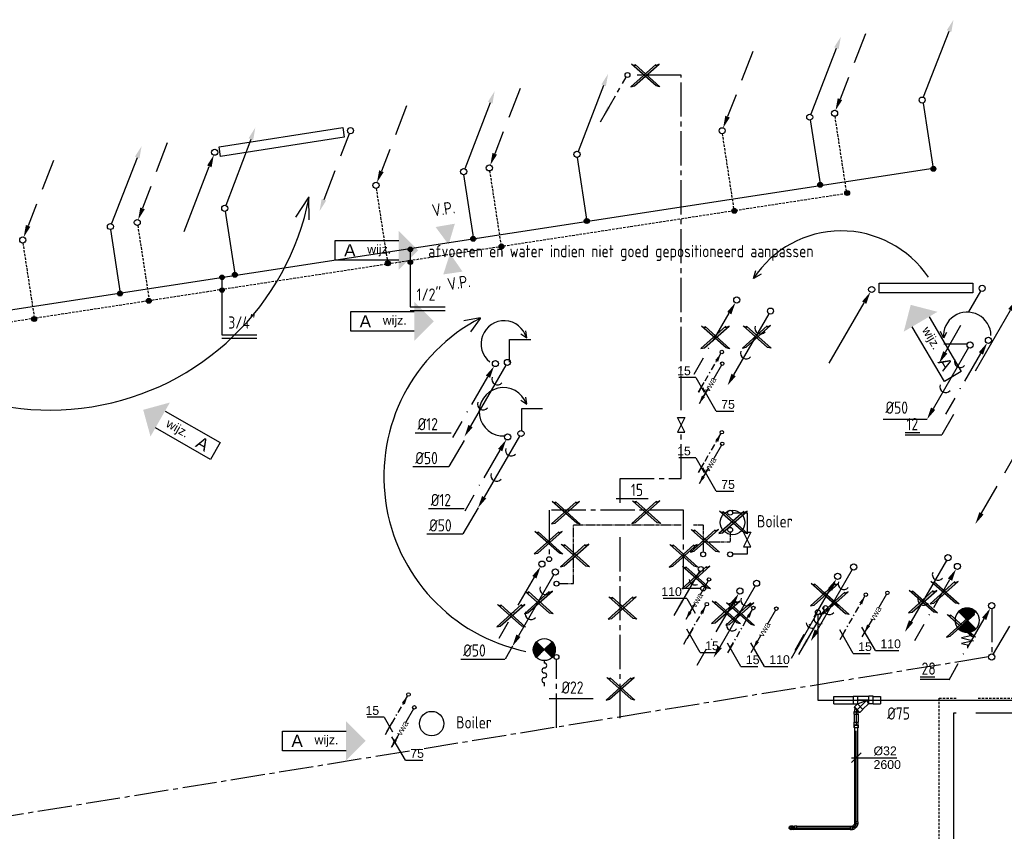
# Model space of a CAD drawing. Extents: x -132501 to 411300, y -42818 to 427495.
# Tile 9 of 256: x -101118 to -91049, y 18645 to 26944. Entities that reach past the tile are written whole.
import ezdxf
from ezdxf.enums import TextEntityAlignment as Align

# ---------------------------------------------------------------- set-up
doc = ezdxf.new("R2010")
doc.units = 0
doc.header["$LTSCALE"] = 50
for name, pattern in [('CENTER2', [28.575, 19.05, -3.175, 3.175, -3.175]), ('DASHDOT', [300, 250, -25, 0, -25]), ('DASHED', [0.75, 0.5, -0.25]), ('HIDDEN', [9.525, 6.35, -3.175]), ('KWATER', [10, 7, -1, 1, -1]), ('WWATER', [1.2, 0.7, -0.1, 0.1, -0.1, 0.1, -0.1])]:
    doc.linetypes.add(name, pattern=pattern)
doc.layers.get('0').update_dxf_attribs({"linetype": 'CONTINUOUS'})
for name, color, linetype in [('52---0--RIOOLINST', 2, 'CONTINUOUS'), ('52AF', 6, 'CONTINUOUS'), ('53---0--WATERINST', 2, 'CONTINUOUS'), ('53WA', 3, 'DASHDOT'), ('56WD', 1, 'CONTINUOUS'), ('74---0--INRSANITAIR', 2, 'CONTINUOUS'), ('kruis', 3, 'CONTINUOUS'), ('WL------_WOLK', 1, 'CONTINUOUS'), ('WL5232--', 4, 'CONTINUOUS'), ('WL524---', 90, 'CONTINUOUS'), ('WL524---_D', 153, 'CONTINUOUS'), ('WL524---_HARTLIJN', 8, 'CONTINUOUS'), ('WL531---', 160, 'CONTINUOUS'), ('WL570---_TOEVOER', 3, 'CONTINUOUS'), ('WM5232--', 1, 'CONTINUOUS'), ('WM524---', 1, 'CONTINUOUS'), ('WM531---', 1, 'CONTINUOUS')]:
    doc.layers.add(name, color=color, linetype=linetype)
doc.styles.add('BURO-018', font='ARIAL.TTF', dxfattribs={"height": 63})
doc.styles.add('ISO18', font='iso', dxfattribs={"width": 0.9, "height": 100})
doc.styles.add('ISO25', font='ISO', dxfattribs={"width": 0.9, "height": 125})
doc.styles.get("Standard").update_dxf_attribs({"font": 'ARIAL.TTF'})

# ---------------------------------------------------------------- blocks, each defined once
blk = doc.blocks.new('CIRC1MM')
at = {"color": 2, "linetype": 'Continuous'}
for p, q in [((-0.5, 0), (0.5, 0)), ((-0.49, 0.1), (0.49, 0.1)), ((-0.46, 0.2), (0.46, 0.2)), ((-0.4, 0.3), (0.4, 0.3)), ((-0.3, 0.4), (0.3, 0.4)), ((-0.49, -0.1), (0.49, -0.1)), ((-0.46, -0.2), (0.46, -0.2)), ((-0.4, -0.3), (0.4, -0.3)), ((-0.3, -0.4), (0.3, -0.4))]:
    blk.add_line(p, q, dxfattribs=at)
blk.add_circle((0, 0), 0.5, dxfattribs=at)
blk = doc.blocks.new('CVR3')
at = {"color": 2, "linetype": 'HIDDEN'}
blk.add_line((434, 754), (77, 135), dxfattribs=at)
at = {"color": 2, "linetype": 'Continuous'}
blk.add_circle((0, 0), 31.2, dxfattribs=at)
blk.add_solid([(98, 122), (55, 147), (14, 27)], dxfattribs=at)
blk = doc.blocks.new('CV2')
at = {"color": 2, "linetype": 'Continuous'}
blk.add_line((376, 653), (15, 28), dxfattribs=at)
blk.add_circle((0, 0), 31.2, dxfattribs=at)
blk.add_solid([(356, 668), (399, 643), (440, 764)], dxfattribs=at)
blk = doc.blocks.new('CV3')
at = {"color": 2, "linetype": 'Continuous'}
blk.add_line((-434, -754), (-77, -135), dxfattribs=at)
blk.add_circle((0, 0), 31.2, dxfattribs=at)
blk.add_solid([(-98, -122), (-55, -147), (-14, -27)], dxfattribs=at)
blk = doc.blocks.new('CVR2')
at = {"color": 2, "linetype": 'HIDDEN'}
blk.add_line((-376, -653), (-15, -28), dxfattribs=at)
at = {"color": 2, "linetype": 'Continuous'}
blk.add_circle((0, 0), 31.2, dxfattribs=at)
blk.add_solid([(-356, -668), (-399, -643), (-440, -764)], dxfattribs=at)
blk = doc.blocks.new('RAD1280')
at = {"color": 3, "linetype": 'Continuous'}
for p, q in [((-578, 101), (702, 101)), ((-578, 1), (-578, 101)), ((702, 101), (702, 1)), ((702, 1), (-578, 1))]:
    blk.add_line(p, q, dxfattribs=at)
at = {"linetype": 'Continuous'}
for name, p in [('CV3', (-630, 54)), ('CVR2', (776, 57))]:
    blk.add_blockref(name, p, dxfattribs=at)
blk = doc.blocks.new('wd_wijzigingspijl')
at = {"color": 3}
for p, q in [((4, 2), (17, 2)), ((17, 2), (17, -2)), ((17, -2), (4, -2))]:
    blk.add_line(p, q, dxfattribs=at)
blk.add_solid([(4, 4), (0, 0), (4, -4)], dxfattribs=at)
at = {"color": 1}
blk.add_attdef('T2', text='', height=1.8, dxfattribs=at).set_placement((8, 0), align=Align.MIDDLE)
at = {"color": 3}
blk.add_attdef('T1', text='', height=2.5, dxfattribs=at).set_placement((14, 0), align=Align.MIDDLE)
blk = doc.blocks.new('fywsu')
at = {"layer": '56WD', "linetype": 'Continuous'}
for p, q in [((231823, 26091), (231925, 25423)), ((230669, 25919), (230772, 25246)), ((228284, 25535), (228385, 24879)), ((227124, 25360), (227225, 24701)), ((224686, 24985), (224787, 24326)), ((223511, 24798), (223611, 24146)), ((232136, 19858), (232161, 19858)), ((232136, 15458), (232136, 19858)), ((232361, 19858), (233186, 19858))]:
    blk.add_line(p, q, dxfattribs=at)
at = {"layer": '56WD', "linetype": 'DASHED'}
for p, q in [((230919, 25957), (231040, 25166)), ((229768, 25779), (229889, 24989)), ((227389, 25398), (227508, 24623)), ((226229, 25220), (226348, 24445)), ((231040, 25166), (222030, 23781)), ((223791, 24839), (223909, 24070)), ((222616, 24661), (222734, 23890)), ((231986, 20008), (232161, 20008)), ((231986, 15408), (231986, 20008)), ((232386, 20008), (233036, 20008))]:
    blk.add_line(p, q, dxfattribs=at)
at = {"layer": '56WD'}
blk.add_line((231925, 25423), (222015, 23900), dxfattribs=at)
at = {"layer": '56WD', "color": 1, "linetype": 'Continuous'}
for p, q in [((226577, 24581), (226577, 24007)), ((224651, 24295), (224651, 23721)), ((226577, 24007), (226934, 24007)), ((226577, 23972), (226934, 23972)), ((224651, 23721), (225008, 23721)), ((224651, 23686), (225008, 23686))]:
    blk.add_line(p, q, dxfattribs=at)
at = {"layer": '56WD', "color": 3, "linetype": 'Continuous'}
for p, q in [((231373, 24251), (232333, 24251)), ((231373, 24151), (231373, 24251)), ((232322, 24251), (232333, 24251)), ((232333, 24251), (232333, 24151)), ((232333, 24151), (231373, 24151)), ((232333, 24151), (232316, 24151))]:
    blk.add_line(p, q, dxfattribs=at)
at = {"layer": '56WD', "color": 2, "linetype": 'Continuous'}
for points in [[(226970, 24644), (226837, 24824), (227034, 24858)], [(226985, 24551), (226915, 24339), (227113, 24368)]]:
    blk.add_solid(points, dxfattribs=at)
at = {"layer": 'WL570---_TOEVOER'}
for p, q in [((225533, 25123), (225404, 24924)), ((225537, 25132), (225542, 24897)), ((230089, 24298), (230112, 24381)), ((230091, 24300), (230169, 24344))]:
    blk.add_line(p, q, dxfattribs=at)
for centre, radius, start, end in [((222896, 25652), 2700, 209.3277, 348.7701), ((230987, 23711), 1073, 33.9733, 146.8504)]:
    blk.add_arc(centre, radius, start, end, dxfattribs=at)
at = {"layer": '56WD', "linetype": 'Continuous'}
for name, p, rotation in [('CV2', (231813, 26122), 8.599387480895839), ('CVR3', (230917, 25987), 8.599387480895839), ('CV2', (230664, 25947), 8.82590263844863), ('CVR3', (229768, 25808), 8.82590263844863), ('CV2', (228283, 25567), 8.794430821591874), ('CV2', (227124, 25390), 8.862583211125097), ('CVR3', (227387, 25428), 8.794430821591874), ('CVR3', (226228, 25250), 8.862583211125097), ('RAD1280', (225209, 25633), 8.901716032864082), ('CV2', (224681, 25015), 9.226145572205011), ('CVR3', (223786, 24870), 9.226145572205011), ('CV2', (223512, 24829), 8.759324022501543), ('CVR3', (222615, 24691), 8.759324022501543)]:
    blk.add_blockref(name, p, dxfattribs=dict(at, rotation=rotation))
for p, xscale, yscale, zscale in [((231928, 25419), 50, 50, 50), ((230770, 25256), 50, 50, 50), ((231046, 25172), 50, 50, 50), ((229892, 24989), 50, 50, 50), ((228383, 24886), 50, 50, 50), ((227222, 24703), 50, 50, 50), ((226579, 24596), 45, 45, 45), ((227511, 24624), 50, 50, 50), ((226348, 24453), 50, 50, 50), ((226579, 24465), 45, 45, 45), ((224653, 24310), 45, 45, 45), ((224653, 24179), 45, 45, 45)]:
    blk.add_blockref('CIRC1MM', p, dxfattribs=dict(at, xscale=xscale, yscale=yscale, zscale=zscale))
at = {"layer": '56WD', "linetype": 'Continuous', "yscale": 50, "zscale": 50}
for p, xscale, rotation in [((224784, 24335), 50.00000000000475, 359.7046547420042), ((223610, 24145), 50.00000000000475, 359.7046547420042), ((223904, 24069), 49.99999999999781, 8.596161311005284), ((222732, 23883), 50.00000000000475, 359.7046547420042)]:
    blk.add_blockref('CIRC1MM', p, dxfattribs=dict(at, xscale=xscale, rotation=rotation))
at = {"layer": '56WD', "linetype": 'Continuous'}
for name, p in [('CV3', (231297, 24185)), ('CVR2', (232427, 24197)), ('CV3', (232792, 24109)), ('CVR2', (232797, 22552))]:
    blk.add_blockref(name, p, dxfattribs=at)
at = {"layer": 'WL570---_TOEVOER'}
for p, xscale, yscale, zscale, rotation in [((231696, 24028), 50.00000000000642, 50.00000000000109, 50, 300.4793701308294), ((223847, 22955), 50.0000000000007, 49.99999999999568, 50.0000000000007, 330.2743024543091)]:
    blk.add_blockref('wd_wijzigingspijl', p, dxfattribs=dict(at, xscale=xscale, yscale=yscale, zscale=zscale, rotation=rotation)).add_auto_attribs({'T1': 'A', 'T2': 'wijz.'})
at = {"layer": '56WD', "color": 2, "linetype": 'Continuous', "style": 'ISO25', "width": 0.9}
for p in [(226812, 24930), (226969, 24176)]:
    blk.add_text('V.P.', height=125, rotation=8.7269, dxfattribs=at).set_placement(p)
for s, p in [('1/2"', (226643, 24071)), ('3/4"', (224717, 23785))]:
    blk.add_text(s, height=125, dxfattribs=at).set_placement(p)
blk = doc.blocks.new('K')
at = {"layer": '53WA', "color": 2, "linetype": 'Continuous'}
for p, q in [((-241, -419), (-77, -135)), ((-436, -757), (-341, -592))]:
    blk.add_line(p, q, dxfattribs=at)
blk.add_circle((0, 0), 31.2, dxfattribs=at)
blk.add_solid([(-98, -122), (-55, -147), (-14, -27)], dxfattribs=at)
at = {"layer": '53WA', "color": 2, "linetype": 'Continuous', "style": 'ISO25', "width": 0.9}
blk.add_text('.', height=125, rotation=60, dxfattribs=at).set_placement((-289, -511))
blk = doc.blocks.new('*X190')
at = {"color": 0}
for p, q in [((31.34, 65), (35, 65)), ((31.73, 65.62), (34.38, 65.62)), ((32.19, 66.25), (33.75, 66.25)), ((32.74, 66.88), (33.12, 66.88)), ((45, 65), (48.66, 65)), ((45.62, 65.62), (48.27, 65.62)), ((46.25, 66.25), (47.81, 66.25)), ((46.88, 66.88), (47.26, 66.88)), ((30, 60), (40, 60)), ((30.02, 60.62), (39.38, 60.62)), ((30.02, 59.38), (39.38, 59.38)), ((30.08, 61.25), (38.75, 61.25)), ((30.08, 58.75), (38.75, 58.75)), ((30.18, 61.88), (38.12, 61.88)), ((30.18, 58.12), (38.12, 58.12)), ((30.32, 62.5), (37.5, 62.5)), ((30.32, 57.5), (37.5, 57.5)), ((30.5, 63.12), (36.88, 63.12)), ((30.5, 56.88), (36.88, 56.88)), ((30.73, 63.75), (36.25, 63.75)), ((31.01, 64.38), (35.62, 64.38)), ((40, 60), (50, 60)), ((40.62, 60.62), (49.98, 60.62)), ((40.62, 59.38), (49.98, 59.38)), ((41.25, 61.25), (49.92, 61.25)), ((41.25, 58.75), (49.92, 58.75)), ((41.88, 61.88), (49.82, 61.88)), ((41.88, 58.12), (49.82, 58.12)), ((42.5, 62.5), (49.68, 62.5)), ((42.5, 57.5), (49.68, 57.5)), ((43.12, 63.12), (49.5, 63.12)), ((43.12, 56.88), (49.5, 56.88)), ((43.75, 63.75), (49.27, 63.75)), ((44.38, 64.38), (48.99, 64.38)), ((30.73, 56.25), (36.25, 56.25)), ((31.01, 55.62), (35.62, 55.62)), ((31.34, 55), (35, 55)), ((31.73, 54.38), (34.38, 54.38)), ((32.19, 53.75), (33.75, 53.75)), ((32.74, 53.12), (33.12, 53.12)), ((43.75, 56.25), (49.27, 56.25)), ((44.38, 55.62), (48.99, 55.62)), ((45, 55), (48.66, 55)), ((45.62, 54.38), (48.27, 54.38)), ((46.25, 53.75), (47.81, 53.75)), ((46.88, 53.12), (47.26, 53.12))]:
    blk.add_line(p, q, dxfattribs=at)
blk = doc.blocks.new('BSLH')
at = {"color": 2, "linetype": 'Continuous'}
for p, q in [((1.77, -1.77), (-1.77, 1.77)), ((-1.77, -1.77), (1.77, 1.77)), ((2.51, 0.02), (3.03, 1.25)), ((3.03, 1.25), (3.57, -1.16)), ((3.57, -1.16), (4.22, 1.25)), ((4.22, 1.25), (4.71, -1.16)), ((4.71, -1.16), (5.01, 0.04)), ((5.01, 0.04), (5.69, 0.04))]:
    blk.add_line(p, q, dxfattribs=at)
for start, end in [(45, 135), (135, 225), (315, 45), (225, 315)]:
    blk.add_arc((0, 0), 2.5, start, end, dxfattribs=at)
at = {"color": 2, "linetype": 'Continuous', "xscale": 0.25, "yscale": 0.25, "zscale": 0.25}
blk.add_blockref('*X190', (-10, -15), dxfattribs=at)
blk = doc.blocks.new('KW2')
at = {"color": 2, "linetype": 'Continuous'}
for p, q in [((376, 653), (281, 488)), ((181, 315), (17, 31))]:
    blk.add_line(p, q, dxfattribs=at)
blk.add_circle((0, 0), 31.2, dxfattribs=at)
blk.add_solid([(356, 668), (399, 643), (440, 764)], dxfattribs=at)
at = {"color": 2, "linetype": 'Continuous', "style": 'ISO25', "width": 0.9}
blk.add_text('.', height=125, rotation=240, dxfattribs=at).set_placement((229, 407))
blk = doc.blocks.new('C177')
at = {"color": 3, "linetype": 'Continuous'}
for p, q in [((-1.02, -1.76), (-0.25, -0.43)), ((-2.04, -3.53), (-1.53, -2.65)), ((-5.54, -9.6), (-2.47, -4.27))]:
    blk.add_line(p, q, dxfattribs=at)
blk.add_circle((0, 0), 0.5, dxfattribs=at)
at = {"linetype": 'Continuous'}
blk.add_solid([(-3.54, -6.73), (-5.54, -9.6), (-4.06, -6.43)], dxfattribs=at)
blk = doc.blocks.new('C139')
at = {"color": 3, "linetype": 'Continuous'}
blk.add_line((-0.25, -0.43), (-5.48, -9.5), dxfattribs=at)
blk.add_circle((0, 0), 0.5, dxfattribs=at)
blk.add_arc((-1.18, -2.05), 1.22, 184.7529, 295.2471, dxfattribs=at)
at = {"linetype": 'Continuous'}
blk.add_solid([(-3.48, -6.64), (-5.48, -9.5), (-4.01, -6.33)], dxfattribs=at)
blk = doc.blocks.new('C124')
at = {"color": 3, "linetype": 'Continuous'}
blk.add_circle((0, 0), 0.5, dxfattribs=at)
blk = doc.blocks.new('*X199')
at = {"color": 0, "linetype": 'Continuous'}
for p, q in [((69.69, 310.38), (72.81, 310.38)), ((69.75, 310.25), (72.75, 310.25)), ((69.84, 310.5), (72.66, 310.5)), ((70.01, 310.62), (72.49, 310.62)), ((70.22, 310.75), (72.28, 310.75)), ((70.52, 310.88), (71.98, 310.88)), ((69.88, 310.12), (72.62, 310.12)), ((70, 310), (72.5, 310)), ((70.12, 309.88), (72.37, 309.88)), ((70.25, 309.75), (72.25, 309.75)), ((70.38, 309.62), (72.12, 309.62)), ((70.5, 309.5), (72, 309.5)), ((70.63, 309.38), (71.87, 309.38)), ((70.75, 309.25), (71.75, 309.25)), ((70.88, 309.12), (71.62, 309.12)), ((71, 309), (71.5, 309)), ((71.13, 308.88), (71.37, 308.88))]:
    blk.add_line(p, q, dxfattribs=at)
blk = doc.blocks.new('*X200')
at = {"color": 0, "linetype": 'Continuous'}
for p, q in [((70.75, 308.25), (71.75, 308.25)), ((70.87, 308.38), (71.63, 308.38)), ((71, 308.5), (71.5, 308.5)), ((71.12, 308.62), (71.38, 308.62)), ((69.69, 307.12), (72.81, 307.12)), ((69.75, 307.25), (72.75, 307.25)), ((69.84, 307), (72.66, 307)), ((69.87, 307.38), (72.63, 307.38)), ((70, 307.5), (72.5, 307.5)), ((70.01, 306.88), (72.49, 306.88)), ((70.12, 307.62), (72.38, 307.62)), ((70.22, 306.75), (72.28, 306.75)), ((70.25, 307.75), (72.25, 307.75)), ((70.37, 307.88), (72.13, 307.88)), ((70.5, 308), (72, 308)), ((70.52, 306.62), (71.98, 306.62)), ((70.62, 308.12), (71.88, 308.12))]:
    blk.add_line(p, q, dxfattribs=at)
blk = doc.blocks.new('W226')
at = {"layer": '53---0--WATERINST', "color": 3, "linetype": 'Continuous'}
for p, q in [((0, 7.5), (-1.59, 9.09)), ((1.59, 9.09), (0, 7.5)), ((0, 7.5), (-1.59, 5.91)), ((1.59, 5.91), (0, 7.5)), ((0, 5.25), (0, 4.75)), ((0, 0.75), (0, 0))]:
    blk.add_line(p, q, dxfattribs=at)
blk.add_circle((0, 7.5), 2.25, dxfattribs=at)
for centre, start, end in [((0, 4.25), 270, 90), ((0, 3.25), 90, 270), ((0, 2.25), 270, 90), ((0, 1.25), 90, 270)]:
    blk.add_arc(centre, 0.5, start, end, dxfattribs=at)
at = {"layer": '53---0--WATERINST', "linetype": 'Continuous', "rotation": 270}
for name in ['*X200', '*X199']:
    blk.add_blockref(name, (-308.75, 78.75), dxfattribs=at)
at = {"layer": '53---0--WATERINST', "linetype": 'Continuous', "style": 'ISO18', "width": 0.9, "flags": 3}
blk.add_attdef('CODE', (-2.5, 6.25), '', height=1.8, dxfattribs=at)
blk = doc.blocks.new('W230')
at = {"color": 3}
for p, q in [((0, 0.75), (0, -0.75)), ((0, -0.75), (3, 0.75)), ((3, -0.75), (0, 0.75)), ((3, 0.75), (3, -0.75))]:
    blk.add_line(p, q, dxfattribs=at)
at = {"color": 3, "style": 'ISO18', "width": 0.9, "flags": 3}
blk.add_attdef('CODE', (0.54, -1.07), '', height=1.8, dxfattribs=at)
blk = doc.blocks.new('*U818')
at = {"color": 0, "ltscale": 10}
for p, q in [((0, 20, -2600), (29, 20, -2600)), ((29, 20, -2600), (29, -20, -2600)), ((0, -20, -2600), (29, -20, -2600))]:
    blk.add_line(p, q, dxfattribs=at)
at = {"layer": 'WL524---_HARTLIJN', "linetype": 'CENTER2'}
blk.add_line((0, 0, -2600), (6, 0, -2600), dxfattribs=at)
at = {"layer": 'WL524---_D', "color": 1, "style": 'BURO-018'}
blk.add_attdef('POSNR', text='', height=90, dxfattribs=at).set_placement((0, 0), align=Align.MIDDLE)
blk = doc.blocks.new('*U819')
at = {"color": 0, "ltscale": 10}
for p, q in [((-26, 21, -2600), (28, 21, -2600)), ((-26, 21, -2600), (-26, -21, -2600)), ((0, 21, -2600), (0, -21, -2600)), ((2, 21, -2600), (2, -21, -2600)), ((28, 21, -2600), (28, -21, -2600)), ((-26, -21, -2600), (28, -21, -2600))]:
    blk.add_line(p, q, dxfattribs=at)
at = {"layer": 'WL524---_HARTLIJN', "linetype": 'CENTER2'}
blk.add_line((0, 0, -2600), (2, 0, -2600), dxfattribs=at)
at = {"layer": 'WL524---_D', "color": 1, "style": 'BURO-018'}
blk.add_attdef('POSNR', text='', height=90, dxfattribs=at).set_placement((0, 0), align=Align.MIDDLE)
blk = doc.blocks.new('*U820')
at = {"color": 0, "ltscale": 10}
for p, q in [((70, 126, -2600), (39, 95, -2600)), ((126, 70, -2600), (70, 126, -2600)), ((-64, 39, -2600), (-20, 39, -2600)), ((-64, 39, -2600), (-64, -39, -2600)), ((-20, 39, -2600), (-18, 38, -2600)), ((-20, 39, -2600), (-20, -39, -2600)), ((-18, 38, -2600), (-16, 38, -2600)), ((-16, 38, -2600), (39, 92, -2600)), ((-16, 38, -2600), (0, 0, -2600)), ((91, 38, -2600), (0, 0, -2600)), ((39, 95, -2600), (39, 92, -2600)), ((95, 39, -2600), (39, 95, -2600)), ((91, 38, -2600), (92, 39, -2600)), ((91, 38, -2600), (93, 38, -2600)), ((95, 39, -2600), (92, 39, -2600)), ((95, 39, -2600), (93, 38, -2600)), ((126, 70, -2600), (95, 39, -2600)), ((139, 39, -2600), (95, 39, -2600)), ((95, -39, -2600), (95, 39, -2600)), ((139, -39, -2600), (139, 39, -2600)), ((-64, -39, -2600), (-20, -39, -2600)), ((-20, -39, -2600), (-18, -38, -2600)), ((-18, -38, -2600), (93, -38, -2600)), ((95, -39, -2600), (93, -38, -2600)), ((139, -39, -2600), (95, -39, -2600))]:
    blk.add_line(p, q, dxfattribs=at)
at = {"layer": 'WL524---_HARTLIJN', "linetype": 'CENTER2'}
for p, q in [((-20, 0, -2600), (95, 0, -2600)), ((0, 0, -2600), (67, 67, -2600))]:
    blk.add_line(p, q, dxfattribs=at)
at = {"layer": 'WL524---_D', "color": 1, "style": 'BURO-018'}
blk.add_attdef('POSNR', text='', height=90, dxfattribs=at).set_placement((0, 0), align=Align.MIDDLE)
blk = doc.blocks.new('*U821')
at = {"color": 0, "ltscale": 10}
for p, q in [((44, 38, -2600), (48, 38, -2600)), ((48, 38, -2600), (48, -37, -2600)), ((44, -37, -2600), (48, -37, -2600))]:
    blk.add_line(p, q, dxfattribs=at)
at = {"layer": 'WL524---_HARTLIJN', "linetype": 'CENTER2'}
blk.add_line((0, 0, -2600), (20, 0, -2600), dxfattribs=at)
at = {"layer": 'WL524---_D', "color": 1, "style": 'BURO-018'}
blk.add_attdef('POSNR', text='', height=90, dxfattribs=at).set_placement((0, 0), align=Align.MIDDLE)
blk = doc.blocks.new('*U822')
at = {"color": 0, "ltscale": 10}
for p, q in [((-9, 20, -2615), (-6, 22, -2615)), ((12, 42, -2615), (-6, 23, -2615)), ((-6, 23, -2615), (-6, 22, -2615)), ((23, -6, -2615), (-6, 23, -2615)), ((42, 12, -2615), (12, 42, -2615)), ((42, 12, -2615), (23, -6, -2615)), ((23, -6, -2615), (22, -6, -2615))]:
    blk.add_line(p, q, dxfattribs=at)
blk.add_arc((-11, 27, -2615), 46.6, 272.9549, 315, dxfattribs=at)
at = {"layer": 'WL524---_HARTLIJN', "linetype": 'CENTER2'}
blk.add_line((-37, 0, -2615), (-11, 0, -2615), dxfattribs=at)
blk.add_arc((-11, 27, -2615), 26.6, 270, 315, dxfattribs=at)
at = {"layer": 'WL524---_D', "color": 1, "style": 'BURO-018'}
blk.add_attdef('POSNR', text='', height=90, dxfattribs=at).set_placement((0, 0), align=Align.MIDDLE)
blk = doc.blocks.new('*U823')
at = {"color": 0, "ltscale": 10}
for p, q in [((0, 38, -2600), (198, 38, -2600)), ((0, -38, -2600), (0, 38, -2600)), ((0, -38, -2600), (198, -38, -2600))]:
    blk.add_line(p, q, dxfattribs=at)
at = {"layer": 'WL524---_HARTLIJN', "linetype": 'CENTER2'}
blk.add_line((0, 0, -2600), (242, 0, -2600), dxfattribs=at)
at = {"layer": 'WL524---_D', "color": 1, "style": 'BURO-018'}
blk.add_attdef('POSNR', text='', height=90, dxfattribs=at).set_placement((0, 0), align=Align.MIDDLE)
blk = doc.blocks.new('*U824')
at = {"color": 0, "ltscale": 10}
for p, q in [((44, 38, -2600), (121, 38, -2600)), ((121, 38, -2600), (121, -38, -2600)), ((44, -38, -2600), (121, -38, -2600))]:
    blk.add_line(p, q, dxfattribs=at)
at = {"layer": 'WL524---_HARTLIJN', "linetype": 'CENTER2'}
blk.add_line((0, 0, -2600), (121, 0, -2600), dxfattribs=at)
at = {"layer": 'WL524---_D', "color": 1, "style": 'BURO-018'}
blk.add_attdef('POSNR', text='', height=90, dxfattribs=at).set_placement((0, 0), align=Align.MIDDLE)
blk = doc.blocks.new('*U825')
at = {"color": 0, "ltscale": 10}
for p, q in [((26, 20, -2600), (108, 20, -2600)), ((26, -20, -2600), (108, -20, -2600))]:
    blk.add_line(p, q, dxfattribs=at)
at = {"layer": 'WL524---_HARTLIJN', "linetype": 'CENTER2'}
blk.add_line((0, 0, -2600), (134, 0, -2600), dxfattribs=at)
at = {"layer": 'WL524---_D', "color": 1, "style": 'BURO-018'}
blk.add_attdef('POSNR', text='', height=90, dxfattribs=at).set_placement((0, 0), align=Align.MIDDLE)
blk = doc.blocks.new('*U826')
at = {"color": 0, "ltscale": 10}
for p, q in [((-17, 23, -2629), (-17, 7, -2629)), ((-16, 5, -2629), (-16, 7, -2629)), ((16, 5, -2629), (16, 7, -2629)), ((17, 23, -2629), (17, 7, -2629))]:
    blk.add_line(p, q, dxfattribs=at)
blk.add_arc((0, 0, -2629), 16.8, 0.18, 0, dxfattribs=at)
at = {"color": 0, "ltscale": 10, "extrusion": (0, 0, -1)}
blk.add_ellipse((0, 7, -2629), major_axis=(-16.8, 0), ratio=0.707107, start_param=6.034061, end_param=9.673903, dxfattribs=at)
at = {"color": 0, "ltscale": 10}
blk.add_ellipse((0, 23, -2629), major_axis=(-16.8, 0), ratio=0.707107, start_param=3.141593, end_param=6.283185, dxfattribs=at)
at = {"layer": 'WL524---_HARTLIJN', "linetype": 'CENTER2'}
blk.add_line((0, 0, -2629), (0, 7, -2629), dxfattribs=at)
at = {"layer": 'WL524---_D', "color": 1, "style": 'BURO-018'}
blk.add_attdef('POSNR', text='', height=90, dxfattribs=at).set_placement((0, 0), align=Align.MIDDLE)
blk = doc.blocks.new('*U827')
at = {"color": 0, "ltscale": 10}
blk.add_circle((0, 0, -2800), 16, dxfattribs=at)
at = {"layer": 'WL524---_HARTLIJN', "linetype": 'CENTER2'}
for p, q in [((-22.4, 0, -2800), (22.4, 0, -2800)), ((0, -22.4, -2800), (0, 22.4, -2800))]:
    blk.add_line(p, q, dxfattribs=at)
blk.add_circle((0, 0, -2800), 0.075, dxfattribs=at)
at = {"layer": 'WL524---_D', "color": 1, "style": 'BURO-018'}
blk.add_attdef('POSNR', text='', height=90, dxfattribs=at).set_placement((0, 0), align=Align.MIDDLE)
blk = doc.blocks.new('*U828')
at = {"color": 0, "ltscale": 10}
for p, q in [((-3, 16, -2600), (1, 16, -2600)), ((1, 16, -2600), (6, 16, -2600)), ((6, 16, -2600), (9, 16, -2600)), ((10, 17, -2600), (9, 16, -2600)), ((32, 17, -2600), (10, 17, -2600)), ((10, -17, -2600), (10, 17, -2600)), ((32, -17, -2600), (32, 17, -2600)), ((-3, -16, -2600), (1, -16, -2600)), ((1, -16, -2600), (6, -16, -2600)), ((6, -16, -2600), (9, -16, -2600)), ((10, -17, -2600), (9, -16, -2600)), ((32, -17, -2600), (10, -17, -2600))]:
    blk.add_line(p, q, dxfattribs=at)
at = {"layer": 'WL524---_HARTLIJN', "linetype": 'CENTER2'}
for p, q in [((-22, 0, -2600), (-7, 0, -2600)), ((-7, 0, -2600), (9, 0, -2600))]:
    blk.add_line(p, q, dxfattribs=at)
at = {"layer": 'WL524---_D', "color": 1, "style": 'BURO-018'}
blk.add_attdef('POSNR', text='', height=90, dxfattribs=at).set_placement((0, 0), align=Align.MIDDLE)
blk = doc.blocks.new('*U829')
at = {"color": 0, "ltscale": 10}
for p, q in [((22, 16, -2600), (570, 16, -2600)), ((22, -16, -2600), (570, -16, -2600))]:
    blk.add_line(p, q, dxfattribs=at)
at = {"layer": 'WL524---_HARTLIJN', "linetype": 'CENTER2'}
blk.add_line((0, 0, -2600), (592, 0, -2600), dxfattribs=at)
at = {"layer": 'WL524---_D', "color": 1, "style": 'BURO-018'}
blk.add_attdef('POSNR', text='', height=90, dxfattribs=at).set_placement((0, 0), align=Align.MIDDLE)
blk = doc.blocks.new('*U830')
at = {"color": 0, "ltscale": 10}
for p, q in [((22, 16, -2600), (982, 16, -2600)), ((22, -16, -2600), (982, -16, -2600))]:
    blk.add_line(p, q, dxfattribs=at)
at = {"layer": 'WL524---_HARTLIJN', "linetype": 'CENTER2'}
blk.add_line((0, 0, -2600), (1005, 0, -2600), dxfattribs=at)
at = {"layer": 'WL524---_D', "color": 1, "style": 'BURO-018'}
blk.add_attdef('POSNR', text='', height=90, dxfattribs=at).set_placement((0, 0), align=Align.MIDDLE)
blk = doc.blocks.new('*U831')
at = {"layer": 'WM524---', "color": 0, "ltscale": 10}
for p, q in [((-50, -50), (50, 50)), ((-50, 0), (415, 0))]:
    blk.add_line(p, q, dxfattribs=at)
at = {"layer": 'WM524---', "color": 0, "style": 'BURO-018'}
for s, p in [('%%c32', (177, 25)), ('2600', (177, -115))]:
    blk.add_text(s, height=90, dxfattribs=at).set_placement(p)
blk = doc.blocks.new('*U832')
at = {"color": 0, "ltscale": 10}
for p, q in [((-32, 17, -2600), (-10, 17, -2600)), ((-32, 17, -2600), (-32, -17, -2600)), ((-10, 17, -2600), (-9, 16, -2600)), ((-10, 17, -2600), (-10, -17, -2600)), ((-9, 16, -2600), (-5, 18, -2600)), ((11, 35, -2600), (-5, 19, -2600)), ((-5, 19, -2600), (-5, 18, -2600)), ((19, -5, -2600), (-5, 19, -2600)), ((35, 11, -2600), (11, 35, -2600)), ((35, 11, -2600), (19, -5, -2600)), ((-32, -17, -2600), (-10, -17, -2600)), ((-10, -17, -2600), (-9, -16, -2600)), ((19, -5, -2600), (18, -5, -2600))]:
    blk.add_line(p, q, dxfattribs=at)
blk.add_arc((-9, 22, -2600), 38.2, 270, 315, dxfattribs=at)
at = {"layer": 'WL524---_HARTLIJN', "linetype": 'CENTER2'}
blk.add_arc((-9, 22, -2600), 22.2, 270, 315, dxfattribs=at)
at = {"layer": 'WL524---_D', "color": 1, "style": 'BURO-018'}
blk.add_attdef('POSNR', text='', height=90, dxfattribs=at).set_placement((0, 0), align=Align.MIDDLE)
blk = doc.blocks.new('*U833')
at = {"color": 0, "ltscale": 10}
for p, q in [((-9, 16, -2600), (-5, 18, -2600)), ((11, 35, -2600), (-5, 19, -2600)), ((-5, 19, -2600), (-5, 18, -2600)), ((19, -5, -2600), (-5, 19, -2600)), ((35, 11, -2600), (11, 35, -2600)), ((35, 11, -2600), (19, -5, -2600)), ((19, -5, -2600), (18, -5, -2600))]:
    blk.add_line(p, q, dxfattribs=at)
blk.add_arc((-9, 22, -2600), 38.2, 270.2999, 315, dxfattribs=at)
at = {"layer": 'WL524---_HARTLIJN', "linetype": 'CENTER2'}
blk.add_line((-31, 0, -2600), (-9, 0, -2600), dxfattribs=at)
blk.add_arc((-9, 22, -2600), 22.2, 270, 315, dxfattribs=at)
at = {"layer": 'WL524---_D', "color": 1, "style": 'BURO-018'}
blk.add_attdef('POSNR', text='', height=90, dxfattribs=at).set_placement((0, 0), align=Align.MIDDLE)
blk = doc.blocks.new('RIOL3')
at = {"layer": '52AF', "color": 2, "linetype": 'Continuous'}
blk.add_line((-16, -27), (-377, -652), dxfattribs=at)
blk.add_circle((0, 0), 31.2, dxfattribs=at)
at = {"layer": '52AF', "color": 1}
for centre in [(-101, -172), (-249, -428)]:
    blk.add_arc(centre, 58.9, 160.1692, 319.8308, dxfattribs=at)
at = {"layer": '52AF', "color": 2, "linetype": 'Continuous'}
blk.add_solid([(-356, -664), (-399, -639), (-440, -760)], dxfattribs=at)
blk = doc.blocks.new('kruis')
at = {"layer": 'WL570---_TOEVOER'}
for p, q in [((201259, 14688), (201006, 14460)), ((201264, 14467), (201013, 14689)), ((201013, 14689), (201048, 14672)), ((201043, 14468), (201294, 14690)), ((201048, 14672), (201048, 14686)), ((201048, 14686), (201301, 14459)), ((201294, 14690), (201259, 14673)), ((201259, 14673), (201259, 14688)), ((201006, 14460), (201043, 14468)), ((201301, 14459), (201264, 14467))]:
    blk.add_line(p, q, dxfattribs=at)
for points in [[(201043, 14468), (201006, 14460), (201259, 14688), (201259, 14673)], [(201259, 14688), (201006, 14460), (201259, 14673)], [(201048, 14672), (201013, 14689), (201264, 14467)], [(201259, 14673), (201294, 14690), (201043, 14468)], [(201043, 14468), (201259, 14673), (201259, 14673)], [(201264, 14467), (201301, 14459), (201048, 14686), (201048, 14672)], [(201048, 14686), (201301, 14459), (201048, 14672)], [(201264, 14467), (201048, 14672), (201048, 14672)], [(201051, 14478), (201253, 14670), (201176, 14589)], [(201220, 14511), (201140, 14600), (201052, 14666)], [(201256, 14476), (201054, 14669), (201131, 14588)], [(201087, 14513), (201167, 14601), (201255, 14668)]]:
    blk.add_solid(points, dxfattribs=at)
blk = doc.blocks.new('LDV2')
at = {"color": 0, "linetype": 'Continuous'}
for p, q in [((-0.25, -0.43), (-2.5, -4.33)), ((-4.5, -7.79), (-6.75, -11.69))]:
    blk.add_line(p, q, dxfattribs=at)
blk.add_lwpolyline([(-6.75, -11.69, 0, 1, 0), (-5.5, -9.53, 1, 1, 0)], format="xyseb", dxfattribs=at)
blk.add_circle((0, 0), 0.5, dxfattribs=at)
at = {"color": 0, "linetype": 'Continuous', "style": 'BURO-018'}
blk.add_attdef('LD_TEXT1', text='', height=1.8, rotation=60, dxfattribs=at).set_placement((-3.5, -6.06), align=Align.MIDDLE)
blk = doc.blocks.new('LDV4109')
at = {"color": 0, "linetype": 'Continuous'}
for p, q in [((-1.69, -2.92), (-1.5, -2.6)), ((-1.13, -1.95), (-0.25, -0.43)), ((-3, -5.2), (-2.06, -3.57)), ((-4.88, -8.44), (-3.94, -6.82)), ((-3.56, -6.17), (-3.38, -5.85)), ((-6.75, -11.69), (-5.81, -10.07)), ((-5.44, -9.42), (-5.25, -9.09))]:
    blk.add_line(p, q, dxfattribs=at)
blk.add_lwpolyline([(-0.25, -0.43, 0, 1, 0), (-1.5, -2.6, 1, 1, 0)], format="xyseb", dxfattribs=at)
blk.add_circle((0, 0), 0.5, dxfattribs=at)
blk = doc.blocks.new('*U858', base_point=(229555, 215468, 2700))
at = {"color": 0, "linetype": 'Continuous'}
for p, q in [((229497, 215568, 2700), (229326, 215568, 2700)), ((229497, 215568, 2700), (229584, 215418, 2700)), ((229526, 215418, 2700), (229584, 215518, 2700))]:
    blk.add_line(p, q, dxfattribs=at)
at = {"color": 0, "linetype": 'Continuous', "style": 'BURO-018'}
blk.add_text('15', height=90, dxfattribs=at).set_placement((229447, 215593, 2700), align=Align.RIGHT)
blk = doc.blocks.new('*U859', base_point=(229598, 215415, 2700))
at = {"color": 0, "linetype": 'Continuous'}
for p, q in [((229627, 215465, 2700), (229569, 215365, 2700)), ((229708, 215225, 2700), (229569, 215465, 2700)), ((229708, 215225, 2700), (229886, 215225, 2700))]:
    blk.add_line(p, q, dxfattribs=at)
at = {"color": 0, "linetype": 'Continuous', "style": 'BURO-018'}
blk.add_text('75', height=90, dxfattribs=at).set_placement((229758, 215250, 2700))
blk = doc.blocks.new('*U860', base_point=(231226, 212967, 2700))
at = {"color": 0, "linetype": 'Continuous'}
for p, q in [((231255, 213017, 2700), (231197, 212917, 2700)), ((231336, 212777, 2700), (231197, 213017, 2700)), ((231336, 212777, 2700), (231576, 212777, 2700))]:
    blk.add_line(p, q, dxfattribs=at)
at = {"color": 0, "linetype": 'Continuous', "style": 'BURO-018'}
blk.add_text('110', height=90, dxfattribs=at).set_placement((231386, 212802, 2700))
blk = doc.blocks.new('*U861', base_point=(229850, 212804, 2700))
at = {"color": 0, "linetype": 'Continuous'}
for p, q in [((229879, 212854, 2700), (229822, 212754, 2700)), ((229960, 212614, 2700), (229822, 212854, 2700)), ((229960, 212614, 2700), (230131, 212614, 2700))]:
    blk.add_line(p, q, dxfattribs=at)
at = {"color": 0, "linetype": 'Continuous', "style": 'BURO-018'}
blk.add_text('15', height=90, dxfattribs=at).set_placement((230010, 212639, 2700))
blk = doc.blocks.new('*U862', base_point=(230999, 212938, 2700))
at = {"color": 0, "linetype": 'Continuous'}
for p, q in [((231028, 212988, 2700), (230971, 212888, 2700)), ((231109, 212748, 2700), (230971, 212988, 2700)), ((231109, 212748, 2700), (231280, 212748, 2700))]:
    blk.add_line(p, q, dxfattribs=at)
at = {"color": 0, "linetype": 'Continuous', "style": 'BURO-018'}
blk.add_text('15', height=90, dxfattribs=at).set_placement((231159, 212773, 2700))
blk = doc.blocks.new('*U863', base_point=(229435, 212947, 2700))
at = {"color": 0, "linetype": 'Continuous'}
for p, q in [((229463, 212997, 2700), (229406, 212897, 2700)), ((229544, 212757, 2700), (229406, 212997, 2700)), ((229544, 212757, 2700), (229715, 212757, 2700))]:
    blk.add_line(p, q, dxfattribs=at)
at = {"color": 0, "linetype": 'Continuous', "style": 'BURO-018'}
blk.add_text('15', height=90, dxfattribs=at).set_placement((229594, 212782, 2700))
blk = doc.blocks.new('*U864', base_point=(229462, 213210, 2700))
at = {"color": 0, "linetype": 'Continuous'}
for p, q in [((229405, 213310, 2700), (229165, 213310, 2700)), ((229405, 213310, 2700), (229491, 213160, 2700)), ((229433, 213160, 2700), (229491, 213260, 2700))]:
    blk.add_line(p, q, dxfattribs=at)
at = {"color": 0, "linetype": 'Continuous', "style": 'BURO-018'}
blk.add_text('110', height=90, dxfattribs=at).set_placement((229355, 213335, 2700), align=Align.RIGHT)
blk = doc.blocks.new('*U865', base_point=(226418, 211846, 2700))
at = {"color": 0, "linetype": 'Continuous'}
for p, q in [((226447, 211896, 2700), (226389, 211796, 2700)), ((226528, 211656, 2700), (226389, 211896, 2700)), ((226528, 211656, 2700), (226707, 211656, 2700))]:
    blk.add_line(p, q, dxfattribs=at)
at = {"color": 0, "linetype": 'Continuous', "style": 'BURO-018'}
blk.add_text('75', height=90, dxfattribs=at).set_placement((226578, 211681, 2700))
blk = doc.blocks.new('*U866', base_point=(226367, 211995, 2700))
at = {"color": 0, "linetype": 'Continuous'}
for p, q in [((226310, 212095, 2700), (226139, 212095, 2700)), ((226310, 212095, 2700), (226396, 211945, 2700)), ((226339, 211945, 2700), (226396, 212045, 2700))]:
    blk.add_line(p, q, dxfattribs=at)
at = {"color": 0, "linetype": 'Continuous', "style": 'BURO-018'}
blk.add_text('15', height=90, dxfattribs=at).set_placement((226260, 212120, 2700), align=Align.RIGHT)
blk = doc.blocks.new('ga5ybfdyw')
at = {"layer": '52AF', "color": 2, "linetype": 'Continuous'}
blk.add_line((230246, 216221), (229885, 215596), dxfattribs=at)
at = {"layer": '52AF', "color": 1, "linetype": 'Continuous'}
for p, q in [((231413, 215145), (231863, 215145)), ((226629, 215005), (226997, 215005)), ((227130, 214925), (226973, 214658)), ((226605, 214658), (226973, 214658)), ((226763, 214229), (227131, 214229)), ((227271, 214237), (227115, 213970)), ((226746, 213970), (227115, 213970)), ((227622, 212822), (227548, 212691)), ((227095, 212691), (227545, 212691))]:
    blk.add_line(p, q, dxfattribs=at)
at = {"layer": '52AF', "linetype": 'Continuous'}
for p, q in [((230746, 213145), (230746, 212270)), ((230746, 212270), (235971, 212270))]:
    blk.add_line(p, q, dxfattribs=at)
at = {"layer": '52AF', "color": 2, "linetype": 'Continuous'}
blk.add_circle((230262, 216248), 31.2, dxfattribs=at)
at = {"layer": '52AF', "color": 1}
for centre in [(230162, 216075), (230014, 215819)]:
    blk.add_arc(centre, 58.9, 160.1692, 319.8308, dxfattribs=at)
at = {"layer": '52AF', "color": 2, "linetype": 'Continuous'}
blk.add_solid([(229907, 215583), (229863, 215608), (229823, 215488)], dxfattribs=at)
at = {"layer": '53---0--WATERINST', "color": 5, "linetype": 'KWATER'}
for p, q in [((229349, 218662), (228849, 218662)), ((229349, 215237), (229349, 218662)), ((229349, 214537), (229349, 215012)), ((228724, 214537), (229349, 214537)), ((228724, 214287), (228724, 214537)), ((229374, 214212), (227999, 214212)), ((227999, 214212), (227999, 213737)), ((229374, 213412), (229374, 214212)), ((228724, 212087), (228724, 213962)), ((229549, 213412), (229374, 213412)), ((232524, 213212), (232524, 212737)), ((232493, 212712), (221569, 210937)), ((228074, 211987), (228074, 212687))]:
    blk.add_line(p, q, dxfattribs=at)
at = {"layer": '53---0--WATERINST'}
for p, q in [((228685, 214333), (229010, 214333)), ((227999, 212287), (228449, 212287))]:
    blk.add_line(p, q, dxfattribs=at)
for centre in [(229874, 214087), (226797, 212031)]:
    blk.add_circle(centre, 125, dxfattribs=at)
at = {"layer": '53WA', "color": 1, "linetype": 'Continuous'}
for p, q in [((232134, 215190), (232013, 214982)), ((231638, 215007), (231788, 215007)), ((231638, 214982), (232013, 214982)), ((231793, 212509), (231943, 212509)), ((231793, 212484), (232093, 212484))]:
    blk.add_line(p, q, dxfattribs=at)
at = {"layer": '53WA'}
for p, q in [((229874, 214187), (230024, 214187)), ((230024, 214187), (230024, 213987)), ((230024, 213837), (230024, 213762)), ((230024, 213762), (229874, 213762))]:
    blk.add_line(p, q, dxfattribs=at)
at = {"layer": '53WA', "linetype": 'WWATER'}
for p, q in [((228249, 213462), (228249, 214062)), ((228249, 214062), (229349, 214062)), ((229474, 214062), (229574, 214062)), ((229574, 214062), (229574, 213887)), ((229849, 213987), (229849, 213887)), ((229849, 213887), (229574, 213887)), ((229574, 213887), (229574, 213787)), ((228099, 213462), (228249, 213462))]:
    blk.add_line(p, q, dxfattribs=at)
at = {"layer": 'WL524---'}
for p, q in [((227292, 216179), (227125, 216148)), ((227292, 216172), (227194, 216038)), ((227769, 215971), (227710, 216011)), ((227770, 215976), (227760, 216047)), ((232031, 215974), (232002, 216039)), ((232034, 215976), (232064, 216033)), ((227592, 215726), (227592, 215957)), ((227592, 215957), (227810, 215957)), ((232271, 215911), (232035, 215911)), ((227769, 215295), (227710, 215334)), ((227770, 215300), (227760, 215370)), ((227718, 215032), (227718, 215253)), ((227718, 215253), (227932, 215253))]:
    blk.add_line(p, q, dxfattribs=at)
for centre, radius, start, end in [((232274, 215995), 243, 0.8791, 184.8415), ((228132, 214555), 1824, 117.2956, 258.2312), ((227538, 215914), 236, 14.8012, 231.8682), ((227531, 215219), 248, 18.4993, 273.4723)]:
    blk.add_arc(centre, radius, start, end, dxfattribs=at)
at = {"layer": '52---0--RIOOLINST', "xscale": 50, "yscale": 50, "zscale": 50}
for p in [(229549, 213612), (230746, 213170), (230824, 213212)]:
    blk.add_blockref('C139', p, dxfattribs=at)
at = {"layer": '52AF', "color": 6, "linetype": 'Continuous'}
for p in [(232303, 215902), (227572, 215724), (227711, 214997), (232077, 213727), (228062, 213581), (231113, 213632), (230120, 213466)]:
    blk.add_blockref('RIOL3', p, dxfattribs=at)
at = {"layer": '53---0--WATERINST', "linetype": 'DASHDOT', "xscale": 50, "yscale": 50, "zscale": 50}
blk.add_blockref('C177', (228799, 218662), dxfattribs=at)
at = {"layer": '53---0--WATERINST', "xscale": 50, "yscale": 50, "zscale": 50, "rotation": 90}
for p in [(229349, 215012), (230024, 213837)]:
    blk.add_blockref('W230', p, dxfattribs=at)
at = {"layer": '53---0--WATERINST', "xscale": 50, "yscale": 50, "zscale": 50}
for p in [(229849, 214187), (229849, 214012), (229574, 213762), (229849, 213762), (227999, 213712), (228074, 213462), (229574, 213412), (228074, 212712)]:
    blk.add_blockref('C124', p, dxfattribs=at)
at = {"layer": '53WA', "color": 3, "linetype": 'Continuous'}
for p in [(229917, 216362), (232491, 215950), (227574, 214962), (227924, 213662), (232174, 213638), (230949, 213537), (229949, 213387)]:
    blk.add_blockref('K', p, dxfattribs=at)
at = {"layer": '53WA', "color": 1, "linetype": 'Continuous'}
for name, p in [('K', (227449, 215712)), ('KW2', (232524, 212712)), ('K', (232524, 213237))]:
    blk.add_blockref(name, p, dxfattribs=at)
at = {"layer": '53WA', "color": 1, "linetype": 'Continuous', "xscale": 50, "yscale": 50, "zscale": 50, "rotation": 270}
blk.add_blockref('BSLH', (232274, 213087), dxfattribs=at)
at = {"layer": '74---0--INRSANITAIR', "xscale": 50, "yscale": 50, "zscale": 50}
blk.add_blockref('W226', (227949, 212412), dxfattribs=at)
at = {"layer": 'kruis'}
for p in [(27829, 204083), (28545, 201405), (28969, 201410), (27016, 199612), (27838, 199618), (28729, 199513), (26839, 199305), (28438, 199325), (27109, 199175), (28219, 199172), (28349, 198949), (30889, 198795), (26739, 198694), (29665, 198774), (29764, 198687), (30668, 198703), (27595, 198638), (28653, 198593), (26456, 198559), (28799, 198576), (31056, 198456), (27574, 197812)]:
    blk.add_blockref('kruis', p, dxfattribs=at)
at = {"layer": 'WL5232--', "color": 2}
ref = blk.add_blockref('LDV2', (229769, 215711, 2700), dxfattribs=dict(at, xscale=35, yscale=35, zscale=35))
ref.add_attrib('LD_TEXT1', 'vwa', dxfattribs={"layer": '0', "color": 1, "linetype": 'Continuous', "height": 63, "rotation": 60, "style": 'BURO-018'}).set_placement((229646, 215499, 2700), align=Align.MIDDLE)
ref = blk.add_blockref('LDV2', (229769, 214892, 2700), dxfattribs=dict(at, xscale=35, yscale=35, zscale=35))
ref.add_attrib('LD_TEXT1', 'vwa', dxfattribs={"layer": '0', "color": 1, "linetype": 'Continuous', "height": 63, "rotation": 60, "style": 'BURO-018'}).set_placement((229646, 214680, 2700), align=Align.MIDDLE)
ref = blk.add_blockref('LDV2', (229633, 213505, 2700), dxfattribs=dict(at, xscale=35, yscale=35, zscale=35))
ref.add_attrib('LD_TEXT1', 'vwa', dxfattribs={"layer": '0', "color": 1, "linetype": 'Continuous', "height": 63, "rotation": 60, "style": 'BURO-018'}).set_placement((229510, 213293, 2700), align=Align.MIDDLE)
ref = blk.add_blockref('LDV2', (231458, 213368, 2700), dxfattribs=dict(at, xscale=35, yscale=35, zscale=35))
ref.add_attrib('LD_TEXT1', 'vwa', dxfattribs={"layer": '0', "color": 1, "linetype": 'Continuous', "height": 63, "rotation": 60, "style": 'BURO-018'}).set_placement((231335, 213156, 2700), align=Align.MIDDLE)
ref = blk.add_blockref('LDV2', (230322, 213206, 2700), dxfattribs=dict(at, xscale=35, yscale=35, zscale=35))
ref.add_attrib('LD_TEXT1', 'vwa', dxfattribs={"layer": '0', "color": 1, "linetype": 'Continuous', "height": 63, "rotation": 60, "style": 'BURO-018'}).set_placement((230199, 212994, 2700), align=Align.MIDDLE)
ref = blk.add_blockref('LDV2', (226620, 212197, 2700), dxfattribs=dict(at, xscale=35, yscale=35, zscale=35))
ref.add_attrib('LD_TEXT1', 'vwa', dxfattribs={"layer": '0', "color": 1, "linetype": 'Continuous', "height": 63, "rotation": 60, "style": 'BURO-018'}).set_placement((226498, 211985, 2700), align=Align.MIDDLE)
at = {"layer": 'WL524---'}
ref = blk.add_blockref('wd_wijzigingspijl', (226660, 216870), dxfattribs=dict(at, xscale=50, yscale=50, zscale=50, rotation=180))
ref.add_attrib('T1', 'A', dxfattribs={"layer": '0', "color": 3, "height": 125, "rotation": 360}).set_placement((225960, 216870), align=Align.MIDDLE)
ref.add_attrib('T2', 'wijz.', dxfattribs={"layer": '0', "color": 1, "height": 90, "rotation": 360}).set_placement((226260, 216870), align=Align.MIDDLE)
ref = blk.add_blockref('wd_wijzigingspijl', (226819, 216144), dxfattribs=dict(at, xscale=50, yscale=50, zscale=50, rotation=180))
ref.add_attrib('T1', 'A', dxfattribs={"layer": '0', "color": 3, "height": 125, "rotation": 360}).set_placement((226119, 216144), align=Align.MIDDLE)
ref.add_attrib('T2', 'wijz.', dxfattribs={"layer": '0', "color": 1, "height": 90, "rotation": 360}).set_placement((226419, 216144), align=Align.MIDDLE)
ref = blk.add_blockref('wd_wijzigingspijl', (226121, 211854), dxfattribs=dict(at, xscale=50, yscale=50, zscale=50, rotation=180))
ref.add_attrib('T1', 'A', dxfattribs={"layer": '0', "color": 3, "height": 125, "rotation": 360}).set_placement((225421, 211854), align=Align.MIDDLE)
ref.add_attrib('T2', 'wijz.', dxfattribs={"layer": '0', "color": 1, "height": 90, "rotation": 360}).set_placement((225721, 211854), align=Align.MIDDLE)
at = {"layer": 'WL524---_D'}
for name, p in [('*U823', (230910, 212271, 2600)), ('*U824', (231267, 212271, 2600)), ('*U828', (230498, 210966, 2600)), ('*U829', (230508, 210966, 2600)), ('*U832', (231110, 210966, 2600))]:
    blk.add_blockref(name, p, dxfattribs=at)
for name, p, rotation in [('*U820', (231247, 212271, 2600), 180), ('*U822', (231139, 212164, 2615), 224.9999999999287), ('*U821', (231179, 212204, 2600), 224.9999999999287), ('*U825', (231139, 212152, 2600), 270), ('*U819', (231139, 212016, 2600), 90), ('*U818', (231139, 212016, 2600), 270), ('*U830', (231139, 211005, 2600), 90), ('*U827', (230469, 210966, 2800), 270), ('*U826', (230469, 210966, 2629), 270), ('*U833', (231139, 210995, 2600), 44.99999999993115)]:
    blk.add_blockref(name, p, dxfattribs=dict(at, rotation=rotation))
at = {"layer": 'WL531---', "color": 2, "xscale": 35, "yscale": 35, "zscale": 35}
for p in [(229764, 215830, 2700), (229764, 215010, 2700), (231237, 213349, 2700), (229611, 213252, 2700), (230087, 213213, 2700), (226560, 212328, 2700)]:
    blk.add_blockref('LDV4109', p, dxfattribs=at)
at = {"layer": 'WM5232--'}
for name, p in [('*U859', (229598, 215415, 2700)), ('*U859', (229598, 214596, 2700)), ('*U864', (229462, 213210, 2700)), ('*U860', (231226, 212967, 2700)), ('*U860', (230090, 212805, 2700)), ('*U865', (226418, 211846, 2700))]:
    blk.add_blockref(name, p, dxfattribs=at)
at = {"layer": 'WM524---'}
blk.add_blockref('*U831', (231139, 211682, 2600), dxfattribs=at)
at = {"layer": 'WM531---'}
for name, p in [('*U858', (229555, 215468, 2700)), ('*U858', (229555, 214648, 2700)), ('*U863', (229435, 212947, 2700)), ('*U862', (230999, 212938, 2700)), ('*U861', (229850, 212804, 2700)), ('*U866', (226367, 211995, 2700))]:
    blk.add_blockref(name, p, dxfattribs=at)
at = {"layer": '52AF', "color": 2, "linetype": 'Continuous', "style": 'ISO25', "width": 0.9}
for s, p in [('afvoeren en water indien niet goed gepositioneerd aanpassen', (226762, 216799)), ('%%c50', (231438, 215199)), ('%%C12', (226654, 215030)), ('%%c50', (226630, 214683)), ('%%C12', (226788, 214254)), ('%%c50', (226771, 213995)), ('%%c50', (227120, 212716)), ('%%c75', (231456, 212072))]:
    blk.add_text(s, height=125, dxfattribs=at).set_placement(p)
at = {"layer": '53---0--WATERINST', "style": 'ISO25', "width": 0.9}
for s, p in [('15', (228835, 214358)), ('Boiler', (230124, 214037)), ('%%C22', (228124, 212337)), ('Boiler', (227047, 211981))]:
    blk.add_text(s, height=125, dxfattribs=at).set_placement(p)
at = {"layer": '53WA', "color": 2, "linetype": 'Continuous', "style": 'ISO25', "width": 0.9}
for s, p in [('12', (231653, 215030)), ('28', (231807, 212531))]:
    blk.add_text(s, height=125, dxfattribs=at).set_placement(p)

msp = doc.modelspace()

# ---------------------------------------------------------------- block references
at = {"layer": 'WL------_WOLK'}
for name, p in [('ga5ybfdyw', (-323702.0225, -192284.258)), ('fywsu', (-323702.0225, 0))]:
    msp.add_blockref(name, p, dxfattribs=at)

doc.saveas('drawing.dxf')
